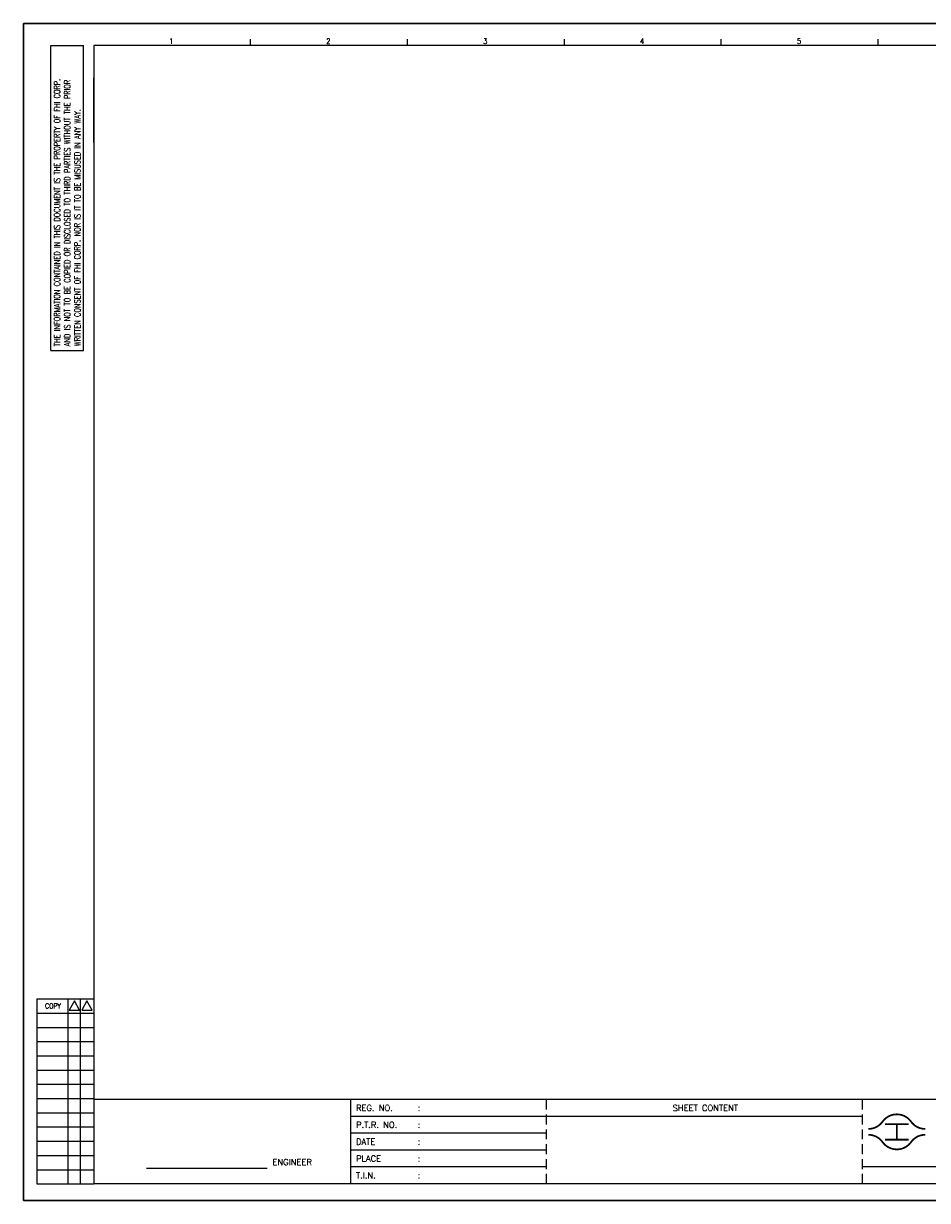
# Model space of a CAD drawing. Extents: x 0 to 480, y 0 to 297.
# Tile 1 of 2: x 0 to 228, y 0 to 297. Entities that reach past the tile are written whole.
import ezdxf
from ezdxf.enums import TextEntityAlignment as Align

# ---------------------------------------------------------------- set-up
doc = ezdxf.new("R2010")
doc.units = 0
doc.header["$LTSCALE"] = 10
doc.header["$PDMODE"] = 1
doc.header["$PDSIZE"] = 0.2
doc.linetypes.add('YFILE-LMYP$0$HIDDEN', pattern=[0.375, 0.25, -0.125])
doc.layers.get('0').update_dxf_attribs({"color": 3, "linetype": 'CONTINUOUS'})
doc.layers.get('DEFPOINTS').update_dxf_attribs({"linetype": 'CONTINUOUS'})
for name, color, linetype in [('LINE', 4, 'CONTINUOUS'), ('YFILE-LMYP$0$CON', 1, 'YFILE-LMYP$0$HIDDEN'), ('YFILE-LMYP$0$DIM', 2, 'CONTINUOUS'), ('YFILE-LMYP$0$HID', 1, 'YFILE-LMYP$0$HIDDEN'), ('YFILE-LMYP$0$LINE', 4, 'CONTINUOUS'), ('YFILE-LMYP$0$圖框CON', 4, 'CONTINUOUS'), ('YFILE-LMYP$0$框線', 110, 'CONTINUOUS')]:
    doc.layers.add(name, color=color, linetype=linetype)
doc.styles.add('YFILE-LMYP$0$DAYUKP', font='romans.shx', dxfattribs={"bigfont": 'dayukp.shx'})
doc.styles.add('YFILE-LMYP$0$ROMANS', font='romans', dxfattribs={"width": 0.8})

# ---------------------------------------------------------------- blocks, each defined once
blk = doc.blocks.new('1')
for p, q in [((17.69, 275.15), (17.69, 283.3)), ((17.69, 266.99), (17.69, 275.15))]:
    blk.add_line(p, q)
at = {"ltscale": 500, "const_width": 0.442}
blk.add_lwpolyline([(227.42, 18.05, -0.241531), (223.83, 19.89, 0.512989), (216.64, 19.89, -0.241531), (213.05, 18.05, -0.241531)], format="xyb", dxfattribs=at)
for points in [[(217.29, 19.28), (223.19, 19.28)], [(220.24, 19.28), (220.24, 15.35)], [(217.29, 15.35), (223.19, 15.35)]]:
    blk.add_lwpolyline(points, dxfattribs=at)
at = {"const_width": 0.442}
blk.add_lwpolyline([(227.42, 16.58, 0.241531), (223.83, 14.73, -0.512989), (216.64, 14.73, 0.241531), (213.05, 16.58, 0.241531)], format="xyb", dxfattribs=at)
at = {"layer": 'DEFPOINTS'}
for p, q in [((420, 297), (0, 297)), ((0, 297), (0, 0)), ((0, 0), (420, 0))]:
    blk.add_line(p, q, dxfattribs=at)
at = {"layer": 'DEFPOINTS', "color": 254}
for p, q in [((0, 297), (479.72, 297)), ((0, 0), (0, 297)), ((479.72, 0), (0, 0))]:
    blk.add_line(p, q, dxfattribs=at)
at = {"layer": 'YFILE-LMYP$0$CON'}
for points in [[(131.89, 4.18), (131.89, 25.48)], [(211.62, 4.18), (211.62, 25.48)]]:
    blk.add_lwpolyline(points, dxfattribs=at)
at = {"layer": 'YFILE-LMYP$0$CON', "ltscale": 500}
for points in [[(131.89, 21.22), (82.51, 21.22)], [(211.62, 21.22), (131.89, 21.22)], [(131.89, 16.96), (82.51, 16.96)], [(131.89, 12.71), (82.51, 12.71)], [(131.89, 8.45), (82.51, 8.45)]]:
    blk.add_lwpolyline(points, dxfattribs=at)
at = {"layer": 'YFILE-LMYP$0$DIM'}
for p, q in [((3.32, 50.87), (3.32, 4.18)), ((3.32, 50.87), (17.69, 50.87)), ((11.27, 4.18), (11.27, 50.87)), ((14.35, 4.18), (14.35, 50.87)), ((3.32, 47.28), (17.69, 47.28)), ((3.32, 43.68), (17.69, 43.68)), ((3.32, 40.09), (17.69, 40.09)), ((3.32, 36.5), (17.69, 36.5)), ((3.32, 32.91), (17.69, 32.91)), ((3.32, 29.32), (17.69, 29.32)), ((3.32, 25.73), (17.69, 25.73)), ((3.32, 22.14), (17.69, 22.14)), ((3.32, 18.55), (17.69, 18.55)), ((3.32, 14.96), (17.69, 14.96)), ((3.32, 11.37), (17.69, 11.37)), ((3.32, 7.77), (17.69, 7.77)), ((3.32, 4.18), (17.69, 4.18))]:
    blk.add_line(p, q, dxfattribs=at)
for points in [[(12.81, 50.35), (11.48, 48.04), (14.15, 48.04)], [(15.99, 50.35), (14.66, 48.04), (17.33, 48.04)]]:
    blk.add_lwpolyline(points, close=True, dxfattribs=at)
at = {"layer": 'YFILE-LMYP$0$圖框CON'}
for p, q in [((6.91, 291.46), (15.12, 291.46)), ((6.91, 214.51), (6.91, 291.46)), ((15.12, 214.51), (15.12, 291.46)), ((57.26, 291.48), (57.26, 293.04)), ((96.83, 291.48), (96.83, 293.04)), ((136.41, 291.48), (136.41, 293.04)), ((175.98, 291.48), (175.98, 293.04)), ((215.55, 291.48), (215.55, 293.04)), ((6.91, 214.51), (15.12, 214.51))]:
    blk.add_line(p, q, dxfattribs=at)
for points in [[(82.51, 4.18), (82.51, 25.48)], [(290.91, 8.45), (279.16, 8.45), (211.62, 8.45)]]:
    blk.add_lwpolyline(points, dxfattribs=at)
at = {"layer": 'YFILE-LMYP$0$框線'}
for p, q in [((17.69, 291.46), (17.69, 4.18)), ((473.51, 291.46), (17.69, 291.46)), ((473.51, 25.48), (17.69, 25.48)), ((473.51, 4.18), (17.69, 4.18))]:
    blk.add_line(p, q, dxfattribs=at)
at = {"layer": 'YFILE-LMYP$0$框線', "color": 90}
blk.add_line((30.98, 8.18), (61.48, 8.18), dxfattribs=at)
at = {"style": 'YFILE-LMYP$0$DAYUKP'}
for s, p in [('1', (36.74, 291.9)), ('2', (76.31, 291.9)), ('3', (115.88, 291.9)), ('4', (155.45, 291.9)), ('5', (195.03, 291.9))]:
    blk.add_text(s, height=1.3, dxfattribs=at).set_placement(p)
at = {"layer": 'YFILE-LMYP$0$DIM', "style": 'YFILE-LMYP$0$ROMANS', "width": 0.75}
for s, p in [('THE INFORMATION CONTAINED IN THIS DOCUMENT IS THE PROPERTY OF FHI CORP.', (8.45, 215.54)), ('AND IS NOT TO BE COPIED OR DISCLOSED TO THIRD PARTIES WITHOUT THE PRIOR', (11.02, 215.54)), ('WRITTEN CONSENT OF FHI CORP. NOR IS IT TO BE MISUSED IN ANY WAY.', (13.58, 215.54))]:
    blk.add_text(s, height=1.539, rotation=90, dxfattribs=at).set_placement(p, align=Align.MIDDLE_LEFT)
at = {"layer": 'YFILE-LMYP$0$DIM', "style": 'YFILE-LMYP$0$ROMANS', "width": 0.8}
blk.add_text('COPY', height=1.282, dxfattribs=at).set_placement((7.43, 49.09), align=Align.MIDDLE)
at = {"layer": 'YFILE-LMYP$0$HID', "ltscale": 500, "style": 'YFILE-LMYP$0$ROMANS'}
for s, height, p in [('REG. NO.', 1.539, (83.84, 23.35)), (':', 1.54, (99.39, 23.35)), ('P.T.R. NO.', 1.539, (83.84, 19.09)), (':', 1.54, (99.39, 19.09)), ('DATE', 1.539, (83.84, 14.84)), (':', 1.54, (99.39, 14.84)), ('PLACE', 1.539, (83.84, 10.58)), (':', 1.54, (99.39, 10.58)), ('T.I.N.', 1.539, (83.84, 6.31)), (':', 1.54, (99.39, 6.32))]:
    blk.add_text(s, height=height, dxfattribs=at).set_placement(p, align=Align.MIDDLE_LEFT)
blk.add_text('SHEET CONTENT', height=1.539, dxfattribs=at).set_placement((171.95, 23.35), align=Align.MIDDLE)
at = {"layer": 'YFILE-LMYP$0$HID', "style": 'YFILE-LMYP$0$ROMANS'}
blk.add_text('ENGINEER', height=1.539, dxfattribs=at).set_placement((67.76, 8.91), align=Align.CENTER)

msp = doc.modelspace()

# ---------------------------------------------------------------- linework, layer by layer
at = {"layer": 'LINE'}
for p in [(43.83, 219.06), (62.96, 219.06), (34.3, 201.67), (34.3, 148.77), (34.3, 148.41), (34.3, 95.87), (34.3, 95.15), (34.3, 41.89)]:
    msp.add_point(p, dxfattribs=at)
at = {"layer": 'YFILE-LMYP$0$LINE'}
for p in [(43.83, 219.06), (62.96, 219.06), (34.3, 201.67), (34.3, 148.77), (34.3, 148.41), (34.3, 95.87), (34.3, 95.15), (34.3, 41.89)]:
    msp.add_point(p, dxfattribs=at)

# ---------------------------------------------------------------- block references
msp.add_blockref('1', (0, 0))

doc.saveas('drawing.dxf')
